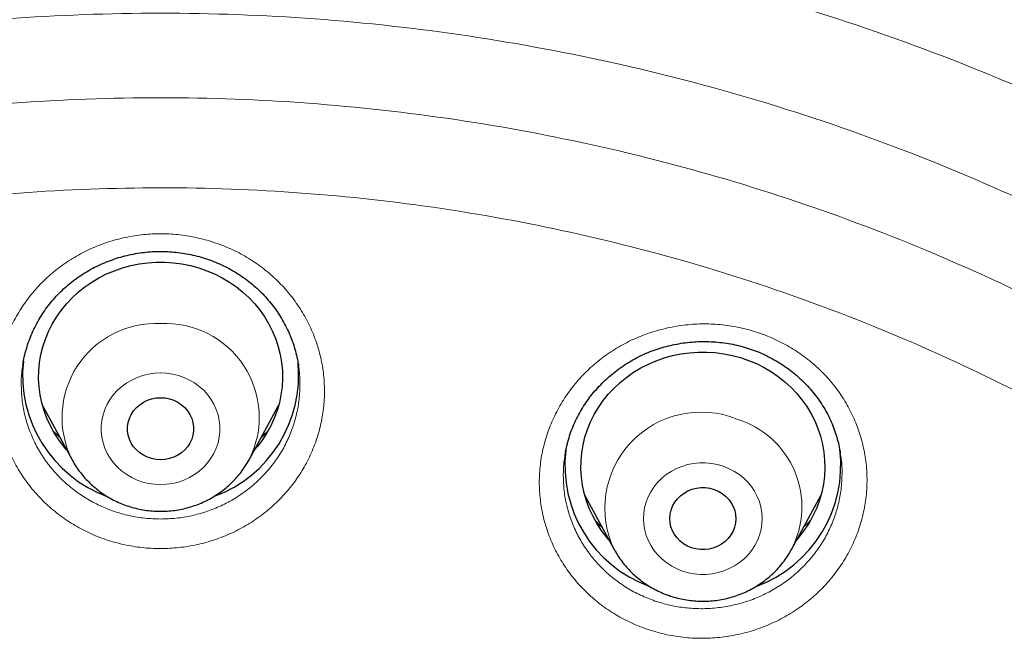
# Model space of a CAD drawing. Header units: millimetres. Extents: x 8 to 954, y 12 to 973.
# Tile 162 of 193: x 342 to 354, y 808 to 816. Entities that reach past the tile are written whole.
import ezdxf

# ---------------------------------------------------------------- set-up
doc = ezdxf.new("R2010")
doc.units = ezdxf.units.MM

msp = doc.modelspace()

# ---------------------------------------------------------------- linework, layer by layer
at = {"color": 7, "linetype": 'Continuous', "lineweight": 30}
for p, q in [((341.796, 811.505), (341.795, 811.498)), ((345.184, 811.494), (345.182, 811.505)), ((342.038, 811.004), (342.4, 810.338)), ((344.578, 810.338), (344.941, 811.004)), ((344.581, 810.344), (344.578, 810.338)), ((348.464, 810.395), (348.463, 810.386)), ((348.707, 809.898), (349.069, 809.233)), ((351.248, 809.233), (351.61, 809.898))]:
    msp.add_line(p, q, dxfattribs=at)
at = {"color": 252, "linetype": 'Continuous', "lineweight": 0}
for p, q in [((342.251, 810.611), (342.177, 810.683)), ((348.923, 809.502), (348.845, 809.577))]:
    msp.add_line(p, q, dxfattribs=at)
at = {"color": 7, "linetype": 'Continuous', "lineweight": 30, "flags": 128}
for points in [[(342.333, 810.46), (342.298, 810.502), (342.236, 810.584), (342.181, 810.669), (342.133, 810.757), (342.091, 810.848), (342.056, 810.942), (342.028, 811.038), (342.008, 811.136), (341.995, 811.235), (341.989, 811.334), (341.991, 811.433), (342.001, 811.533), (342.017, 811.631), (342.041, 811.728), (342.073, 811.823), (342.111, 811.915), (342.156, 812.005), (342.208, 812.092), (342.266, 812.175), (342.331, 812.254), (342.401, 812.329), (342.476, 812.399), (342.557, 812.463), (342.642, 812.522), (342.731, 812.575), (342.825, 812.623), (342.921, 812.663), (343.021, 812.698), (343.122, 812.726), (343.226, 812.747), (343.331, 812.76), (343.436, 812.768), (343.542, 812.768), (343.648, 812.76), (343.752, 812.747), (343.856, 812.726), (343.958, 812.698), (344.057, 812.663), (344.154, 812.623), (344.247, 812.575), (344.336, 812.522), (344.421, 812.463), (344.502, 812.399), (344.577, 812.329), (344.648, 812.254), (344.712, 812.175), (344.77, 812.092), (344.822, 812.005), (344.867, 811.915), (344.906, 811.823), (344.937, 811.728), (344.961, 811.631), (344.978, 811.533), (344.987, 811.433), (344.989, 811.334), (344.983, 811.235), (344.97, 811.136), (344.95, 811.038), (344.922, 810.942), (344.887, 810.848), (344.845, 810.757), (344.797, 810.669), (344.742, 810.584), (344.68, 810.502), (344.645, 810.46)], [(349.003, 809.355), (348.971, 809.393), (348.909, 809.474), (348.854, 809.559), (348.805, 809.647), (348.762, 809.738), (348.727, 809.832), (348.699, 809.928), (348.678, 810.025), (348.665, 810.124), (348.659, 810.223), (348.66, 810.323), (348.669, 810.422), (348.686, 810.52), (348.709, 810.617), (348.74, 810.712), (348.778, 810.805), (348.823, 810.895), (348.874, 810.982), (348.932, 811.066), (348.996, 811.145), (349.066, 811.22), (349.141, 811.29), (349.222, 811.355), (349.307, 811.414), (349.396, 811.468), (349.489, 811.515), (349.585, 811.556), (349.684, 811.591), (349.786, 811.619), (349.889, 811.64), (349.994, 811.655), (350.1, 811.662), (350.206, 811.663), (350.311, 811.656), (350.416, 811.642), (350.52, 811.622), (350.621, 811.595), (350.721, 811.56), (350.818, 811.52), (350.911, 811.473), (351.001, 811.42), (351.086, 811.361), (351.167, 811.297), (351.243, 811.228), (351.313, 811.153), (351.378, 811.075), (351.436, 810.992), (351.489, 810.905), (351.534, 810.815), (351.573, 810.723), (351.605, 810.628), (351.629, 810.531), (351.646, 810.433), (351.656, 810.334), (351.658, 810.234), (351.653, 810.135), (351.641, 810.036), (351.621, 809.939), (351.593, 809.842), (351.559, 809.748), (351.517, 809.657), (351.469, 809.568), (351.414, 809.483), (351.353, 809.402), (351.314, 809.355)], [(343.489, 810.338), (343.434, 810.341), (343.379, 810.352), (343.327, 810.369), (343.278, 810.393), (343.233, 810.423), (343.192, 810.459), (343.157, 810.499), (343.128, 810.544), (343.106, 810.591), (343.091, 810.642), (343.084, 810.693), (343.084, 810.745), (343.091, 810.797), (343.106, 810.847), (343.128, 810.895), (343.157, 810.939), (343.192, 810.98), (343.233, 811.015), (343.278, 811.045), (343.327, 811.069), (343.379, 811.087), (343.434, 811.098), (343.489, 811.101), (343.544, 811.098), (343.599, 811.087), (343.651, 811.069), (343.7, 811.045), (343.745, 811.015), (343.786, 810.98), (343.821, 810.939), (343.85, 810.895), (343.872, 810.847), (343.887, 810.797), (343.894, 810.745), (343.894, 810.693), (343.887, 810.642), (343.872, 810.591), (343.85, 810.544), (343.821, 810.499), (343.786, 810.459), (343.745, 810.423), (343.7, 810.393), (343.651, 810.369), (343.599, 810.352), (343.544, 810.341), (343.489, 810.338)], [(350.02, 809.255), (349.969, 809.277), (349.922, 809.304), (349.879, 809.337), (349.841, 809.376), (349.81, 809.418), (349.785, 809.465), (349.766, 809.514), (349.756, 809.565), (349.752, 809.617), (349.756, 809.669), (349.768, 809.72), (349.787, 809.769), (349.813, 809.815), (349.845, 809.857), (349.883, 809.895), (349.927, 809.928), (349.974, 809.955), (350.025, 809.975), (350.079, 809.989), (350.134, 809.995), (350.189, 809.995), (350.244, 809.987), (350.297, 809.973), (350.348, 809.952), (350.395, 809.924), (350.438, 809.891), (350.476, 809.853), (350.507, 809.81), (350.532, 809.764), (350.55, 809.714), (350.561, 809.663), (350.565, 809.611), (350.561, 809.559), (350.549, 809.508), (350.53, 809.459), (350.504, 809.413), (350.472, 809.371), (350.434, 809.333), (350.39, 809.301), (350.343, 809.274), (350.292, 809.254), (350.238, 809.24), (350.183, 809.233), (350.128, 809.234), (350.073, 809.241), (350.02, 809.255)]]:
    msp.add_lwpolyline(points, dxfattribs=at)
at = {"color": 252, "linetype": 'Continuous', "lineweight": 0, "flags": 128}
for points in [[(343.489, 810.033), (343.563, 810.036), (343.636, 810.047), (343.708, 810.064), (343.777, 810.089), (343.844, 810.119), (343.906, 810.156), (343.965, 810.198), (344.019, 810.246), (344.067, 810.299), (344.109, 810.356), (344.145, 810.417), (344.174, 810.481), (344.196, 810.547), (344.211, 810.615), (344.219, 810.685), (344.219, 810.754), (344.211, 810.823), (344.196, 810.891), (344.174, 810.958), (344.145, 811.022), (344.109, 811.082), (344.067, 811.139), (344.019, 811.192), (343.965, 811.24), (343.906, 811.283), (343.844, 811.319), (343.777, 811.35), (343.708, 811.374), (343.636, 811.392), (343.563, 811.402), (343.489, 811.406), (343.415, 811.402), (343.342, 811.392), (343.27, 811.374), (343.201, 811.35), (343.135, 811.319), (343.072, 811.283), (343.013, 811.24), (342.96, 811.192), (342.911, 811.139), (342.869, 811.082), (342.833, 811.022), (342.804, 810.958), (342.782, 810.891), (342.767, 810.823), (342.76, 810.754), (342.76, 810.685), (342.767, 810.615), (342.782, 810.547), (342.804, 810.481), (342.833, 810.417), (342.869, 810.356), (342.911, 810.299), (342.96, 810.246), (343.013, 810.198), (343.072, 810.156), (343.135, 810.119), (343.201, 810.089), (343.27, 810.064), (343.342, 810.047), (343.415, 810.036), (343.489, 810.033)], [(349.909, 808.969), (349.979, 808.949), (350.052, 808.935), (350.126, 808.929), (350.2, 808.929), (350.273, 808.936), (350.346, 808.951), (350.416, 808.972), (350.484, 809), (350.548, 809.034), (350.609, 809.074), (350.665, 809.119), (350.715, 809.17), (350.76, 809.225), (350.799, 809.285), (350.831, 809.347), (350.857, 809.412), (350.875, 809.48), (350.886, 809.549), (350.889, 809.618), (350.885, 809.688), (350.873, 809.756), (350.854, 809.823), (350.828, 809.888), (350.795, 809.951), (350.756, 810.01), (350.71, 810.064), (350.659, 810.114), (350.602, 810.159), (350.541, 810.199), (350.476, 810.232), (350.408, 810.259), (350.338, 810.28), (350.265, 810.293), (350.191, 810.3), (350.117, 810.3), (350.044, 810.292), (349.971, 810.278), (349.901, 810.257), (349.833, 810.229), (349.769, 810.195), (349.708, 810.155), (349.652, 810.109), (349.602, 810.058), (349.557, 810.003), (349.518, 809.944), (349.486, 809.881), (349.46, 809.816), (349.442, 809.749), (349.431, 809.68), (349.428, 809.61), (349.432, 809.541), (349.444, 809.472), (349.463, 809.405), (349.489, 809.34), (349.522, 809.278), (349.561, 809.219), (349.607, 809.164), (349.658, 809.114), (349.715, 809.069), (349.776, 809.03), (349.841, 808.996), (349.909, 808.969)]]:
    msp.add_lwpolyline(points, dxfattribs=at)
at = {"color": 252, "linetype": 'Continuous', "lineweight": 0}
for centre, radius, start, end in [((343.433, 810.858), 1.156, 87.2042, 206.8263), ((343.549, 810.86), 1.154, 333.4393, 92.9808), ((350.135, 809.743), 1.181, 67.9885, 206.0194), ((350.248, 809.758), 1.129, 332.284, 73.0644)]:
    msp.add_arc(centre, radius, start, end, dxfattribs=at)
at = {"color": 7, "linetype": 'Continuous', "lineweight": 30}
for centre, radius, start, end in [((343.381, 811.377), 1.589, 173.6744, 250.089), ((343.6, 811.376), 1.587, 290.3905, 5.6962), ((350.048, 810.27), 1.587, 173.2784, 249.6097), ((350.269, 810.27), 1.586, 290.0362, 7.1782)]:
    msp.add_arc(centre, radius, start, end, dxfattribs=at)
for points, knots in [([(390.667, 804.902), (390.665, 804.932), (390.662, 804.99), (390.656, 805.092), (390.649, 805.201), (390.641, 805.328), (390.631, 805.472), (390.62, 805.631), (390.607, 805.806), (390.592, 805.995), (390.575, 806.199), (390.555, 806.417), (390.531, 806.673), (390.503, 806.951), (390.472, 807.239), (390.442, 807.501), (390.413, 807.735), (390.389, 807.926), (390.37, 808.075), (390.356, 808.183), (390.344, 808.266), (390.335, 808.335), (390.325, 808.404), (390.313, 808.487), (390.299, 808.591), (390.28, 808.719), (390.258, 808.87), (390.232, 809.037), (390.204, 809.213), (390.151, 809.541), (390.068, 810.024), (389.948, 810.669), (389.812, 811.335), (389.662, 812.018), (389.497, 812.711), (389.304, 813.466), (389.078, 814.283), (388.884, 814.93), (388.753, 815.35), (388.694, 815.533), (388.64, 815.701), (388.591, 815.851), (388.547, 815.984), (388.508, 816.1), (388.475, 816.196), (388.449, 816.272), (388.429, 816.332), (388.413, 816.379), (388.398, 816.423), (388.38, 816.474), (388.357, 816.541), (388.328, 816.624), (388.29, 816.731), (388.243, 816.863), (388.186, 817.022), (388.121, 817.199), (388.049, 817.395), (387.966, 817.614), (387.873, 817.857), (387.769, 818.124), (387.656, 818.41), (387.536, 818.704), (387.414, 818.998), (387.271, 819.336), (387.106, 819.714), (386.921, 820.128), (386.735, 820.53), (386.55, 820.922), (386.366, 821.301), (386.189, 821.658), (386.018, 821.994), (385.854, 822.311), (385.697, 822.607), (385.548, 822.884), (385.406, 823.143), (385.268, 823.39), (385.085, 823.715), (384.85, 824.123), (384.558, 824.612), (384.255, 825.107), (384.013, 825.49), (383.839, 825.761), (383.736, 825.92), (383.633, 826.078), (383.531, 826.232), (383.436, 826.375), (383.35, 826.502), (383.274, 826.614), (383.204, 826.716), (383.141, 826.808), (383.085, 826.89), (383.037, 826.96), (383, 827.012), (382.974, 827.05), (382.951, 827.083), (382.925, 827.12), (382.892, 827.167), (382.853, 827.222), (382.797, 827.302), (382.721, 827.408), (382.623, 827.547), (382.508, 827.706), (382.377, 827.886), (382.23, 828.086), (382.065, 828.307), (381.883, 828.548), (381.684, 828.809), (381.467, 829.088), (381.234, 829.383), (380.992, 829.683), (380.724, 830.011), (380.434, 830.358), (380.122, 830.722), (379.782, 831.112), (379.415, 831.523), (379.022, 831.951), (378.64, 832.357), (378.269, 832.742), (377.911, 833.106), (377.565, 833.449), (377.232, 833.773), (376.934, 834.056), (376.667, 834.307), (376.421, 834.533), (376.167, 834.764), (375.867, 835.033), (375.517, 835.341), (375.111, 835.689), (374.683, 836.048), (374.231, 836.417), (373.755, 836.796), (373.337, 837.12), (372.985, 837.387), (372.711, 837.592), (372.444, 837.788), (372.194, 837.969), (371.963, 838.134), (371.752, 838.284), (371.561, 838.418), (371.388, 838.537), (371.235, 838.642), (371.103, 838.732), (370.991, 838.808), (370.902, 838.867), (370.838, 838.91), (370.795, 838.939), (370.751, 838.968), (370.692, 839.008), (370.607, 839.064), (370.5, 839.135), (370.38, 839.213), (370.251, 839.297), (370.115, 839.385), (369.968, 839.479), (369.813, 839.577), (369.603, 839.709), (369.336, 839.876), (368.954, 840.108), (368.505, 840.377), (367.982, 840.68), (367.438, 840.986), (366.872, 841.296), (366.282, 841.607), (365.671, 841.92), (365.013, 842.243), (364.315, 842.574), (363.581, 842.907), (362.844, 843.226), (362.107, 843.531), (361.285, 843.856), (360.378, 844.194), (359.385, 844.539), (358.395, 844.86), (357.409, 845.157), (356.426, 845.431), (355.517, 845.665), (354.684, 845.863), (353.928, 846.03), (353.185, 846.183), (352.455, 846.321), (351.738, 846.446), (350.991, 846.566), (350.215, 846.677), (349.413, 846.78), (348.632, 846.867), (347.873, 846.939), (347.181, 846.995), (346.544, 847.038), (345.946, 847.071), (345.328, 847.098), (344.689, 847.118), (344.053, 847.129), (343.419, 847.132), (342.788, 847.127), (342.142, 847.114), (341.48, 847.092), (340.852, 847.062), (340.266, 847.027), (339.731, 846.99), (339.206, 846.947), (338.692, 846.9), (338.113, 846.841), (337.472, 846.768), (336.775, 846.678), (336.105, 846.583), (335.461, 846.482), (334.844, 846.378), (334.314, 846.281), (333.862, 846.195), (333.472, 846.117), (333.073, 846.033), (332.66, 845.944), (332.187, 845.837), (331.652, 845.71), (331.052, 845.56), (330.453, 845.402), (329.857, 845.237), (329.267, 845.066), (328.659, 844.882), (328.036, 844.683), (327.399, 844.471), (326.667, 844.216), (325.844, 843.913), (324.936, 843.558), (324.025, 843.181), (323.112, 842.781), (322.198, 842.357), (321.283, 841.909), (320.558, 841.536), (320.021, 841.248), (319.669, 841.057), (319.318, 840.862), (318.975, 840.667), (318.645, 840.476), (318.335, 840.294), (318.048, 840.122), (317.778, 839.958), (317.526, 839.803), (317.292, 839.657), (317.081, 839.524), (316.893, 839.404), (316.727, 839.297), (316.588, 839.206), (316.475, 839.132), (316.385, 839.073), (316.305, 839.02), (316.226, 838.968), (316.137, 838.908), (316.032, 838.838), (315.908, 838.754), (315.766, 838.658), (315.582, 838.531), (315.356, 838.375), (315.091, 838.189), (314.81, 837.988), (314.514, 837.773), (314.203, 837.544), (313.876, 837.299), (313.536, 837.039), (313.182, 836.763), (312.814, 836.47), (312.399, 836.133), (311.947, 835.757), (311.465, 835.344), (310.961, 834.9), (310.435, 834.423), (309.892, 833.914), (309.367, 833.405), (308.861, 832.899), (308.375, 832.397), (307.91, 831.902), (307.463, 831.413), (307.034, 830.928), (306.622, 830.45), (306.229, 829.98), (305.852, 829.518), (305.493, 829.065), (305.163, 828.639), (304.861, 828.239), (304.639, 827.938), (304.478, 827.716), (304.377, 827.576), (304.283, 827.446), (304.203, 827.333), (304.137, 827.24), (304.084, 827.164), (304.041, 827.102), (304.009, 827.056), (303.986, 827.023), (303.966, 826.995), (303.942, 826.96), (303.907, 826.909), (303.86, 826.841), (303.802, 826.758), (303.738, 826.664), (303.67, 826.563), (303.597, 826.456), (303.499, 826.31), (303.373, 826.119), (303.215, 825.879), (303.047, 825.618), (302.867, 825.336), (302.677, 825.032), (302.488, 824.723), (302.3, 824.411), (302.118, 824.104), (301.938, 823.793), (301.764, 823.486), (301.595, 823.185), (301.432, 822.888), (301.234, 822.519), (301.004, 822.081), (300.749, 821.579), (300.527, 821.127), (300.334, 820.724), (300.168, 820.369), (300.01, 820.024), (299.858, 819.682), (299.708, 819.338), (299.558, 818.984), (299.379, 818.552), (299.173, 818.037), (299.002, 817.588), (298.887, 817.279), (298.829, 817.123), (298.776, 816.977), (298.73, 816.848), (298.69, 816.735), (298.656, 816.639), (298.629, 816.561), (298.607, 816.5), (298.591, 816.453), (298.577, 816.414), (298.564, 816.374), (298.547, 816.326), (298.529, 816.271), (298.498, 816.182), (298.455, 816.053), (298.396, 815.877), (298.335, 815.692), (298.275, 815.504), (298.214, 815.315), (298.15, 815.11), (298.082, 814.888), (298.011, 814.651), (297.937, 814.4), (297.829, 814.023), (297.69, 813.52), (297.526, 812.888), (297.368, 812.237), (297.216, 811.567), (297.103, 811.027), (297.024, 810.625), (296.974, 810.365), (296.926, 810.103), (296.879, 809.845), (296.837, 809.597), (296.797, 809.354), (296.759, 809.12), (296.725, 808.898), (296.696, 808.702), (296.674, 808.551), (296.658, 808.442), (296.648, 808.369), (296.64, 808.311), (296.634, 808.263), (296.627, 808.214), (296.618, 808.151), (296.607, 808.068), (296.594, 807.966), (296.579, 807.848), (296.563, 807.717), (296.545, 807.575), (296.527, 807.421), (296.509, 807.263), (296.492, 807.106), (296.476, 806.952), (296.46, 806.801), (296.442, 806.615), (296.421, 806.397), (296.399, 806.148), (296.379, 805.908), (296.361, 805.678), (296.346, 805.462), (296.333, 805.26), (296.321, 805.076), (296.314, 804.958), (296.311, 804.902)], [0, 0, 0, 0, 0.00063, 0.001265, 0.002093, 0.003031, 0.00409, 0.005267, 0.006564, 0.007955, 0.00946, 0.011081, 0.012797, 0.015129, 0.017262, 0.019198, 0.020935, 0.022474, 0.023449, 0.024258, 0.024875, 0.025313, 0.025798, 0.026412, 0.027157, 0.028126, 0.029253, 0.030531, 0.031859, 0.033203, 0.037861, 0.042693, 0.0477, 0.052868, 0.058114, 0.063419, 0.070059, 0.07679, 0.07831, 0.079735, 0.081029, 0.08219, 0.083219, 0.084116, 0.084881, 0.085442, 0.085901, 0.08626, 0.086542, 0.086926, 0.087446, 0.088101, 0.088863, 0.089954, 0.091191, 0.092575, 0.094106, 0.095784, 0.097724, 0.099828, 0.102098, 0.104479, 0.106813, 0.10909, 0.11255, 0.115868, 0.119043, 0.122286, 0.125366, 0.128282, 0.131035, 0.133623, 0.136086, 0.138379, 0.140504, 0.142535, 0.144583, 0.148662, 0.152812, 0.157034, 0.161327, 0.162691, 0.164062, 0.16544, 0.166813, 0.168096, 0.169169, 0.170155, 0.171052, 0.171861, 0.172582, 0.173214, 0.173703, 0.173975, 0.174225, 0.174557, 0.174971, 0.175465, 0.176042, 0.177082, 0.178314, 0.179736, 0.18135, 0.183155, 0.185151, 0.187338, 0.189711, 0.192274, 0.195027, 0.197863, 0.200644, 0.204201, 0.207663, 0.211029, 0.215388, 0.219575, 0.223591, 0.227435, 0.231109, 0.234611, 0.237942, 0.241101, 0.243464, 0.24583, 0.248287, 0.250835, 0.254487, 0.258311, 0.262308, 0.266478, 0.27082, 0.275335, 0.277789, 0.28028, 0.282654, 0.284856, 0.286887, 0.288715, 0.290378, 0.291875, 0.293207, 0.294319, 0.295283, 0.296096, 0.296597, 0.296927, 0.297197, 0.297725, 0.298447, 0.299362, 0.300471, 0.301497, 0.302647, 0.303915, 0.305223, 0.306549, 0.309203, 0.311923, 0.316057, 0.320336, 0.324759, 0.329327, 0.334038, 0.338893, 0.343892, 0.349555, 0.355258, 0.360919, 0.366537, 0.372112, 0.37957, 0.38695, 0.394253, 0.401479, 0.408627, 0.415698, 0.421199, 0.426623, 0.431933, 0.43713, 0.442213, 0.447183, 0.452997, 0.458647, 0.464133, 0.469457, 0.474616, 0.47866, 0.48284, 0.487158, 0.491613, 0.496205, 0.50049, 0.504888, 0.509398, 0.514022, 0.518758, 0.522555, 0.526315, 0.529994, 0.533592, 0.537111, 0.542197, 0.547106, 0.551836, 0.556389, 0.560763, 0.56496, 0.567681, 0.570434, 0.573289, 0.576246, 0.579305, 0.583464, 0.587797, 0.592305, 0.596477, 0.600789, 0.605239, 0.609829, 0.614557, 0.619388, 0.626167, 0.633027, 0.63997, 0.646994, 0.654101, 0.66129, 0.668562, 0.671383, 0.674217, 0.677063, 0.679907, 0.682617, 0.68516, 0.687536, 0.689746, 0.691882, 0.693835, 0.695605, 0.697192, 0.698596, 0.699817, 0.700716, 0.701481, 0.702113, 0.702753, 0.703507, 0.704399, 0.705457, 0.706682, 0.708072, 0.710228, 0.712535, 0.714991, 0.717596, 0.720352, 0.723257, 0.726313, 0.729518, 0.732873, 0.736372, 0.740968, 0.7455, 0.749968, 0.755408, 0.76075, 0.765995, 0.771143, 0.776194, 0.78106, 0.785832, 0.790508, 0.795065, 0.799497, 0.803805, 0.807988, 0.812046, 0.815514, 0.818885, 0.820183, 0.821464, 0.822643, 0.823669, 0.824467, 0.82514, 0.825688, 0.826109, 0.826353, 0.826563, 0.826869, 0.827279, 0.827902, 0.828663, 0.829491, 0.830375, 0.831313, 0.832305, 0.834214, 0.836298, 0.838557, 0.84099, 0.843598, 0.84638, 0.848904, 0.851545, 0.854171, 0.856744, 0.859265, 0.861733, 0.864149, 0.86844, 0.872556, 0.876494, 0.879476, 0.882349, 0.885111, 0.887802, 0.890551, 0.893367, 0.896251, 0.900825, 0.90556, 0.906826, 0.908083, 0.909223, 0.910234, 0.911115, 0.911866, 0.912461, 0.912938, 0.913297, 0.913554, 0.913853, 0.914223, 0.914657, 0.915137, 0.916296, 0.917658, 0.919225, 0.920563, 0.922021, 0.923598, 0.925295, 0.927112, 0.929049, 0.93107, 0.935746, 0.940549, 0.945477, 0.950531, 0.95571, 0.957641, 0.959589, 0.961553, 0.963525, 0.96539, 0.967115, 0.968966, 0.970622, 0.972082, 0.973346, 0.97398, 0.974531, 0.974965, 0.975282, 0.975601, 0.976064, 0.976677, 0.97744, 0.978352, 0.979293, 0.980352, 0.981523, 0.982705, 0.983866, 0.985006, 0.986125, 0.987222, 0.98913, 0.99097, 0.992743, 0.994449, 0.996061, 0.99752, 0.998831, 1, 1, 1, 1]), ([(340.309, 751.299), (339.107, 751.406), (336.702, 751.618), (333.144, 752.282), (329.652, 753.193), (326.277, 754.361), (323.039, 755.763), (319.952, 757.388), (317.012, 759.234), (314.234, 761.292), (311.637, 763.548), (309.236, 765.989), (307.046, 768.599), (305.081, 771.362), (303.353, 774.262), (301.872, 777.281), (300.648, 780.399), (299.687, 783.598), (298.997, 786.858), (298.582, 790.158), (298.443, 793.479), (298.582, 796.801), (298.997, 800.101), (299.687, 803.361), (300.648, 806.56), (301.872, 809.678), (303.353, 812.697), (305.081, 815.597), (307.046, 818.36), (309.236, 820.97), (311.637, 823.411), (314.234, 825.667), (317.012, 827.725), (319.952, 829.571), (323.039, 831.195), (326.251, 832.587), (329.569, 833.737), (332.973, 834.64), (336.442, 835.288), (339.955, 835.679), (343.489, 835.809), (347.023, 835.679), (350.536, 835.288), (354.005, 834.64), (357.409, 833.737), (360.728, 832.587), (363.94, 831.195), (367.026, 829.571), (369.967, 827.725), (372.744, 825.667), (375.342, 823.411), (377.743, 820.97), (379.932, 818.36), (381.897, 815.597), (383.626, 812.697), (385.106, 809.678), (386.331, 806.56), (387.291, 803.361), (387.981, 800.101), (388.397, 796.801), (388.535, 793.479), (388.397, 790.158), (387.981, 786.858), (387.291, 783.598), (386.331, 780.399), (385.106, 777.281), (383.626, 774.262), (381.897, 771.362), (379.932, 768.599), (377.743, 765.989), (375.342, 763.548), (372.744, 761.292), (369.967, 759.234), (367.026, 757.388), (363.94, 755.763), (360.701, 754.361), (357.326, 753.193), (353.834, 752.282), (350.276, 751.618), (347.871, 751.406), (346.669, 751.299)], [0, 0, 0, 0, 0.013106, 0.026212, 0.039318, 0.052424, 0.065212, 0.078, 0.090788, 0.103576, 0.116364, 0.129151, 0.141939, 0.154727, 0.167515, 0.180303, 0.193091, 0.205879, 0.218667, 0.231454, 0.244242, 0.25703, 0.269818, 0.282606, 0.295394, 0.308182, 0.32097, 0.333758, 0.346545, 0.359333, 0.372121, 0.384909, 0.397697, 0.410485, 0.423273, 0.436061, 0.448848, 0.461636, 0.474424, 0.487212, 0.5, 0.512788, 0.525576, 0.538364, 0.551152, 0.563939, 0.576727, 0.589515, 0.602303, 0.615091, 0.627879, 0.640667, 0.653455, 0.666242, 0.67903, 0.691818, 0.704606, 0.717394, 0.730182, 0.74297, 0.755758, 0.768546, 0.781333, 0.794121, 0.806909, 0.819697, 0.832485, 0.845273, 0.858061, 0.870849, 0.883636, 0.896424, 0.909212, 0.922, 0.934788, 0.947576, 0.960682, 0.973788, 0.986894, 1, 1, 1, 1]), ([(341.794, 811.498), (341.798, 811.525), (341.808, 811.585), (341.831, 811.678), (341.861, 811.776), (341.898, 811.872), (341.941, 811.966), (341.99, 812.058), (342.045, 812.146), (342.105, 812.231), (342.17, 812.311), (342.24, 812.386), (342.314, 812.457), (342.393, 812.523), (342.476, 812.585), (342.563, 812.642), (342.654, 812.694), (342.749, 812.74), (342.847, 812.781), (342.947, 812.817), (343.05, 812.846), (343.154, 812.869), (343.259, 812.887), (343.364, 812.897), (343.469, 812.902), (343.574, 812.9), (343.679, 812.891), (343.783, 812.877), (343.886, 812.856), (343.989, 812.83), (344.09, 812.797), (344.189, 812.758), (344.285, 812.714), (344.378, 812.664), (344.468, 812.609), (344.553, 812.548), (344.634, 812.483), (344.71, 812.414), (344.781, 812.341), (344.847, 812.264), (344.909, 812.182), (344.965, 812.097), (345.016, 812.007), (345.062, 811.915), (345.101, 811.82), (345.135, 811.722), (345.161, 811.623), (345.178, 811.547), (345.184, 811.504), (345.185, 811.494)], [0, 0, 0, 0, 0.0174576, 0.0393467, 0.0613532, 0.0834358, 0.1055505, 0.1276402, 0.1496573, 0.1715649, 0.1933331, 0.2149411, 0.2363858, 0.2576975, 0.2791228, 0.3006596, 0.3222932, 0.3440039, 0.3657646, 0.3875459, 0.409307, 0.4310158, 0.4526452, 0.4741732, 0.4955847, 0.5168595, 0.5380735, 0.5594238, 0.5809101, 0.6025136, 0.6242091, 0.6459658, 0.6677534, 0.6895299, 0.7112636, 0.7329322, 0.7545148, 0.7760053, 0.7973052, 0.8186317, 0.840155, 0.8618569, 0.8837091, 0.9056777, 0.9277169, 0.9497875, 0.9718271, 0.9937903, 1, 1, 1, 1]), ([(348.465, 810.395), (348.467, 810.408), (348.473, 810.456), (348.491, 810.536), (348.519, 810.633), (348.553, 810.727), (348.593, 810.819), (348.639, 810.909), (348.692, 810.997), (348.75, 811.082), (348.814, 811.165), (348.884, 811.243), (348.958, 811.318), (349.037, 811.388), (349.121, 811.453), (349.207, 811.513), (349.298, 811.568), (349.39, 811.616), (349.486, 811.659), (349.583, 811.696), (349.683, 811.727), (349.786, 811.752), (349.89, 811.771), (349.996, 811.785), (350.102, 811.792), (350.209, 811.793), (350.316, 811.788), (350.422, 811.776), (350.526, 811.759), (350.629, 811.735), (350.729, 811.705), (350.827, 811.67), (350.922, 811.629), (351.014, 811.582), (351.104, 811.529), (351.191, 811.471), (351.274, 811.408), (351.353, 811.34), (351.427, 811.267), (351.496, 811.19), (351.561, 811.109), (351.619, 811.025), (351.672, 810.938), (351.718, 810.849), (351.758, 810.757), (351.792, 810.663), (351.82, 810.566), (351.839, 810.484), (351.847, 810.433), (351.849, 810.415)], [0, 0, 0, 0, 0.009146, 0.031161, 0.052943, 0.074481, 0.095921, 0.117534, 0.139321, 0.161251, 0.18329, 0.205398, 0.22753, 0.249631, 0.271659, 0.293576, 0.315352, 0.336969, 0.358427, 0.379767, 0.401242, 0.422837, 0.444538, 0.466323, 0.488166, 0.510035, 0.531892, 0.553703, 0.575441, 0.597083, 0.618617, 0.640025, 0.661393, 0.682919, 0.704589, 0.726386, 0.748283, 0.770248, 0.792249, 0.814251, 0.836215, 0.858116, 0.879941, 0.901673, 0.92322, 0.944804, 0.966579, 0.988524, 1, 1, 1, 1]), ([(342.249, 810.614), (342.228, 810.633), (342.203, 810.656), (342.179, 810.681), (342.175, 810.685)], [0, 0, 0, 0, 0.835104, 1, 1, 1, 1]), ([(344.808, 810.692), (344.805, 810.689), (344.78, 810.662), (344.753, 810.637), (344.729, 810.615)], [0, 0, 0, 0, 0.125518, 1, 1, 1, 1]), ([(342.401, 810.336), (342.403, 810.333), (342.417, 810.304), (342.451, 810.252), (342.501, 810.18), (342.558, 810.113), (342.62, 810.049), (342.686, 809.99), (342.757, 809.936), (342.831, 809.886), (342.91, 809.842), (342.991, 809.804), (343.075, 809.772), (343.162, 809.746), (343.25, 809.725), (343.34, 809.712), (343.42, 809.705), (343.469, 809.704), (343.489, 809.704)], [0, 0, 0, 0, 0.007082, 0.07418, 0.141364, 0.20865, 0.276038, 0.343544, 0.411154, 0.478888, 0.546726, 0.614674, 0.682719, 0.750853, 0.819067, 0.887349, 0.955693, 1, 1, 1, 1]), ([(343.489, 809.704), (343.509, 809.704), (343.559, 809.705), (343.64, 809.712), (343.73, 809.726), (343.818, 809.746), (343.905, 809.773), (343.99, 809.805), (344.072, 809.844), (344.15, 809.888), (344.225, 809.938), (344.296, 809.993), (344.363, 810.053), (344.425, 810.118), (344.481, 810.186), (344.532, 810.259), (344.565, 810.312), (344.58, 810.341), (344.581, 810.344)], [0, 0, 0, 0, 0.044907, 0.11285, 0.180816, 0.248782, 0.316739, 0.384664, 0.452553, 0.520384, 0.588143, 0.655825, 0.723415, 0.790899, 0.858268, 0.92552, 0.992655, 1, 1, 1, 1]), ([(348.92, 809.507), (348.905, 809.52), (348.878, 809.544), (348.853, 809.57), (348.843, 809.581)], [0, 0, 0, 0, 0.562897, 1, 1, 1, 1]), ([(351.478, 809.589), (351.456, 809.566), (351.431, 809.541), (351.404, 809.517), (351.401, 809.515)], [0, 0, 0, 0, 0.88647, 1, 1, 1, 1]), ([(349.071, 809.232), (349.078, 809.219), (349.098, 809.18), (349.139, 809.12), (349.192, 809.049), (349.25, 808.983), (349.314, 808.921), (349.382, 808.864), (349.454, 808.811), (349.53, 808.764), (349.61, 808.722), (349.682, 808.69), (349.729, 808.674), (349.747, 808.667)], [0, 0, 0, 0, 0.048101, 0.146155, 0.244352, 0.342682, 0.441188, 0.539848, 0.638674, 0.737674, 0.836822, 0.936126, 1, 1, 1, 1]), ([(349.747, 808.667), (349.766, 808.661), (349.814, 808.645), (349.892, 808.626), (349.981, 808.61), (350.071, 808.601), (350.162, 808.598), (350.253, 808.601), (350.344, 808.611), (350.433, 808.628), (350.521, 808.65), (350.607, 808.679), (350.691, 808.714), (350.771, 808.755), (350.849, 808.802), (350.922, 808.853), (350.992, 808.91), (351.056, 808.972), (351.116, 809.038), (351.171, 809.109), (351.214, 809.174), (351.238, 809.216), (351.247, 809.233)], [0, 0, 0, 0, 0.03444, 0.086214, 0.138027, 0.189889, 0.24179, 0.293719, 0.345667, 0.397622, 0.449575, 0.501514, 0.553428, 0.605304, 0.657137, 0.708912, 0.760624, 0.812257, 0.86381, 0.91528, 0.966652, 1, 1, 1, 1])]:
    msp.add_open_spline(points, degree=3, knots=knots, dxfattribs=at)
at = {"color": 252, "linetype": 'Continuous', "lineweight": 0}
for points, knots in [([(296.327, 804.922), (296.333, 805.11), (296.368, 806.268), (296.628, 808.383), (297.118, 811.252), (297.824, 814.083), (298.721, 816.865), (299.811, 819.586), (301.088, 822.234), (302.546, 824.798), (304.18, 827.266), (305.982, 829.629), (307.945, 831.877), (310.059, 833.998), (312.317, 835.986), (314.709, 837.83), (317.224, 839.523), (319.851, 841.059), (322.579, 842.429), (325.397, 843.629), (328.292, 844.653), (331.253, 845.497), (334.266, 846.157), (337.318, 846.63), (340.397, 846.915), (343.489, 847.01), (346.581, 846.915), (349.66, 846.63), (352.712, 846.157), (355.725, 845.497), (358.686, 844.653), (361.581, 843.629), (364.399, 842.429), (367.127, 841.059), (369.755, 839.523), (372.269, 837.83), (374.661, 835.986), (376.919, 833.998), (379.034, 831.877), (380.996, 829.629), (382.798, 827.266), (384.432, 824.798), (385.89, 822.234), (387.167, 819.586), (388.257, 816.865), (389.154, 814.083), (389.86, 811.252), (390.35, 808.383), (390.611, 806.268), (390.645, 805.11), (390.651, 804.922)], [0, 0, 0, 0, 0.004208, 0.025764, 0.04732, 0.068877, 0.090433, 0.111989, 0.133545, 0.155101, 0.176657, 0.198214, 0.21977, 0.241326, 0.262882, 0.284438, 0.305994, 0.327551, 0.349107, 0.370663, 0.392219, 0.413775, 0.435332, 0.456888, 0.478444, 0.5, 0.521556, 0.543112, 0.564669, 0.586225, 0.607781, 0.629337, 0.650893, 0.672449, 0.694006, 0.715562, 0.737118, 0.758674, 0.78023, 0.801786, 0.823343, 0.844899, 0.866455, 0.888011, 0.909567, 0.931124, 0.95268, 0.974236, 0.995792, 1, 1, 1, 1]), ([(295.996, 794.269), (296.009, 795.046), (296.038, 796.658), (296.267, 799.096), (296.637, 801.577), (297.157, 804.033), (297.823, 806.459), (298.632, 808.846), (299.583, 811.186), (300.672, 813.472), (301.895, 815.698), (303.25, 817.855), (304.731, 819.938), (306.334, 821.94), (308.054, 823.853), (309.885, 825.674), (311.822, 827.395), (313.859, 829.011), (315.989, 830.517), (318.205, 831.909), (320.501, 833.181), (322.869, 834.331), (325.303, 835.354), (327.793, 836.248), (330.333, 837.008), (332.914, 837.634), (335.529, 838.123), (338.168, 838.473), (340.824, 838.683), (343.489, 838.754), (346.154, 838.683), (348.81, 838.473), (351.45, 838.123), (354.064, 837.634), (356.645, 837.008), (359.185, 836.248), (361.676, 835.354), (364.109, 834.331), (366.477, 833.181), (368.773, 831.909), (370.99, 830.517), (373.12, 829.011), (375.156, 827.395), (377.093, 825.674), (378.925, 823.853), (380.644, 821.94), (382.247, 819.938), (383.728, 817.855), (385.083, 815.698), (386.306, 813.472), (387.395, 811.186), (388.346, 808.846), (389.155, 806.459), (389.821, 804.033), (390.342, 801.577), (390.712, 799.096), (390.94, 796.658), (390.969, 795.046), (390.983, 794.269)], [0, 0, 0, 0, 0.016664, 0.034566, 0.052467, 0.070368, 0.08827, 0.106171, 0.124072, 0.141974, 0.159875, 0.177776, 0.195678, 0.213579, 0.23148, 0.249382, 0.267283, 0.285184, 0.303085, 0.320987, 0.338888, 0.356789, 0.374691, 0.392592, 0.410493, 0.428395, 0.446296, 0.464197, 0.482099, 0.5, 0.517901, 0.535803, 0.553704, 0.571605, 0.589506, 0.607408, 0.625309, 0.64321, 0.661112, 0.679013, 0.696914, 0.714816, 0.732717, 0.750618, 0.76852, 0.786421, 0.804322, 0.822223, 0.840125, 0.858026, 0.875927, 0.893829, 0.91173, 0.929631, 0.947533, 0.965434, 0.983335, 1, 1, 1, 1]), ([(297.991, 793.411), (298.009, 794.351), (298.045, 796.222), (298.345, 799.009), (298.824, 801.76), (299.499, 804.475), (300.368, 807.153), (301.425, 809.784), (302.657, 812.347), (304.059, 814.818), (305.624, 817.186), (307.354, 819.452), (309.247, 821.614), (311.294, 823.664), (313.477, 825.589), (315.778, 827.368), (318.189, 828.993), (320.709, 830.464), (323.339, 831.781), (326.066, 832.939), (328.865, 833.932), (331.716, 834.748), (334.605, 835.382), (337.533, 835.835), (340.498, 836.106), (343.489, 836.196), (346.481, 836.106), (349.447, 835.835), (352.374, 835.382), (355.263, 834.748), (358.113, 833.932), (360.913, 832.939), (363.64, 831.781), (366.27, 830.463), (368.79, 828.992), (371.201, 827.367), (373.502, 825.589), (375.684, 823.664), (377.732, 821.613), (379.625, 819.451), (381.355, 817.185), (382.92, 814.817), (384.321, 812.346), (385.554, 809.784), (386.611, 807.153), (387.479, 804.474), (388.155, 801.759), (388.634, 799.008), (388.933, 796.222), (388.969, 794.351), (388.988, 793.411)], [0, 0, 0, 0, 0.020985, 0.041789, 0.062502, 0.083215, 0.104018, 0.125, 0.145987, 0.166791, 0.187505, 0.208217, 0.229019, 0.25, 0.270986, 0.291791, 0.312505, 0.333217, 0.354019, 0.375, 0.395986, 0.416791, 0.437505, 0.458217, 0.479019, 0.5, 0.520986, 0.541791, 0.562505, 0.583217, 0.604019, 0.625, 0.645986, 0.666791, 0.687505, 0.708217, 0.729019, 0.75, 0.770986, 0.791791, 0.812505, 0.833217, 0.854019, 0.875, 0.895985, 0.916789, 0.937502, 0.958215, 0.979017, 1, 1, 1, 1]), ([(340.028, 769.514), (339.314, 769.623), (337.885, 769.841), (335.789, 770.385), (333.801, 771.064), (331.934, 771.874), (330.19, 772.791), (328.528, 773.835), (326.959, 774.997), (325.491, 776.272), (324.135, 777.651), (322.898, 779.126), (321.787, 780.688), (320.811, 782.326), (319.974, 784.032), (319.282, 785.794), (318.74, 787.601), (318.35, 789.443), (318.115, 791.308), (318.036, 793.185), (318.115, 795.061), (318.35, 796.926), (318.74, 798.768), (319.282, 800.575), (319.974, 802.337), (320.811, 804.043), (321.787, 805.681), (322.898, 807.243), (324.135, 808.718), (325.491, 810.097), (326.959, 811.372), (328.528, 812.534), (330.19, 813.578), (331.934, 814.495), (333.749, 815.282), (335.624, 815.932), (337.547, 816.441), (339.507, 816.808), (341.492, 817.028), (343.489, 817.102), (345.486, 817.028), (347.471, 816.808), (349.431, 816.441), (351.354, 815.932), (353.229, 815.282), (355.044, 814.495), (356.788, 813.578), (358.45, 812.534), (360.019, 811.372), (361.487, 810.097), (362.843, 808.718), (364.081, 807.243), (365.191, 805.681), (366.168, 804.043), (367.004, 802.337), (367.696, 800.575), (368.238, 798.768), (368.628, 796.926), (368.863, 795.061), (368.942, 793.185), (368.863, 791.308), (368.628, 789.443), (368.238, 787.601), (367.696, 785.794), (367.004, 784.032), (366.168, 782.326), (365.191, 780.688), (364.081, 779.126), (362.843, 777.651), (361.487, 776.272), (360.019, 774.997), (358.45, 773.835), (356.788, 772.791), (355.044, 771.874), (353.179, 771.065), (351.197, 770.388), (349.11, 769.845), (347.686, 769.626), (346.975, 769.517)], [0, 0, 0, 0, 0.014209, 0.028417, 0.042626, 0.055696, 0.068766, 0.081836, 0.094907, 0.107977, 0.121047, 0.134117, 0.147187, 0.160257, 0.173327, 0.186398, 0.199468, 0.212538, 0.225608, 0.238678, 0.251748, 0.264818, 0.277889, 0.290959, 0.304029, 0.317099, 0.330169, 0.343239, 0.356309, 0.36938, 0.38245, 0.39552, 0.40859, 0.42166, 0.43473, 0.4478, 0.460871, 0.473941, 0.487011, 0.500081, 0.513151, 0.526221, 0.539292, 0.552362, 0.565432, 0.578502, 0.591572, 0.604642, 0.617712, 0.630783, 0.643853, 0.656923, 0.669993, 0.683063, 0.696133, 0.709203, 0.722274, 0.735344, 0.748414, 0.761484, 0.774554, 0.787624, 0.800694, 0.813765, 0.826835, 0.839905, 0.852975, 0.866045, 0.879115, 0.892186, 0.905256, 0.918326, 0.931396, 0.944466, 0.957536, 0.971691, 0.985845, 1, 1, 1, 1]), ([(346.89, 770.602), (347.557, 770.706), (348.891, 770.915), (350.848, 771.427), (352.715, 772.067), (354.48, 772.832), (356.139, 773.705), (357.72, 774.697), (359.212, 775.803), (360.608, 777.016), (361.899, 778.328), (363.076, 779.73), (364.132, 781.216), (365.061, 782.774), (365.857, 784.397), (366.515, 786.072), (367.031, 787.792), (367.401, 789.544), (367.625, 791.318), (367.699, 793.103), (367.625, 794.888), (367.401, 796.662), (367.031, 798.414), (366.515, 800.133), (365.857, 801.809), (365.061, 803.431), (364.132, 804.99), (363.076, 806.475), (361.899, 807.878), (360.608, 809.19), (359.212, 810.402), (357.72, 811.508), (356.139, 812.501), (354.48, 813.373), (352.754, 814.121), (350.971, 814.74), (349.141, 815.224), (347.276, 815.573), (345.389, 815.783), (343.489, 815.853), (341.59, 815.783), (339.702, 815.573), (337.837, 815.224), (336.008, 814.74), (334.224, 814.121), (332.498, 813.373), (330.839, 812.501), (329.259, 811.508), (327.766, 810.402), (326.37, 809.19), (325.079, 807.878), (323.902, 806.475), (322.846, 804.99), (321.917, 803.431), (321.122, 801.809), (320.464, 800.133), (319.948, 798.414), (319.577, 796.662), (319.353, 794.888), (319.279, 793.103), (319.353, 791.318), (319.577, 789.544), (319.948, 787.792), (320.464, 786.072), (321.122, 784.397), (321.917, 782.774), (322.846, 781.216), (323.902, 779.73), (325.079, 778.328), (326.37, 777.016), (327.766, 775.803), (329.259, 774.697), (330.839, 773.705), (332.498, 772.832), (334.263, 772.067), (336.13, 771.427), (338.087, 770.915), (339.422, 770.706), (340.089, 770.601)], [0, 0, 0, 0, 0.013976, 0.027953, 0.041929, 0.055017, 0.068105, 0.081192, 0.09428, 0.107368, 0.120455, 0.133543, 0.146631, 0.159719, 0.172806, 0.185894, 0.198982, 0.212069, 0.225157, 0.238245, 0.251332, 0.26442, 0.277508, 0.290595, 0.303683, 0.316771, 0.329859, 0.342946, 0.356034, 0.369122, 0.382209, 0.395297, 0.408385, 0.421472, 0.43456, 0.447648, 0.460735, 0.473823, 0.486911, 0.499999, 0.513086, 0.526174, 0.539262, 0.552349, 0.565437, 0.578525, 0.591612, 0.6047, 0.617788, 0.630876, 0.643963, 0.657051, 0.670139, 0.683226, 0.696314, 0.709402, 0.722489, 0.735577, 0.748665, 0.761752, 0.77484, 0.787928, 0.801016, 0.814103, 0.827191, 0.840279, 0.853366, 0.866454, 0.879542, 0.892629, 0.905717, 0.918805, 0.931893, 0.94498, 0.958068, 0.972045, 0.986023, 1, 1, 1, 1]), ([(340.124, 771.403), (339.496, 771.504), (338.239, 771.706), (336.395, 772.192), (334.626, 772.8), (332.942, 773.53), (331.35, 774.367), (329.834, 775.32), (328.401, 776.381), (327.062, 777.544), (325.823, 778.803), (324.694, 780.149), (323.681, 781.574), (322.789, 783.07), (322.026, 784.627), (321.394, 786.235), (320.899, 787.885), (320.543, 789.566), (320.329, 791.268), (320.257, 792.981), (320.329, 794.694), (320.543, 796.396), (320.899, 798.077), (321.394, 799.727), (322.026, 801.335), (322.789, 802.892), (323.681, 804.388), (324.694, 805.813), (325.823, 807.159), (327.062, 808.418), (328.401, 809.581), (329.834, 810.643), (331.35, 811.595), (332.942, 812.432), (334.599, 813.15), (336.31, 813.743), (338.066, 814.209), (339.855, 814.543), (341.666, 814.745), (343.489, 814.812), (345.312, 814.745), (347.123, 814.543), (348.912, 814.209), (350.668, 813.743), (352.38, 813.15), (354.036, 812.432), (355.628, 811.595), (357.144, 810.642), (358.577, 809.581), (359.917, 808.418), (361.155, 807.159), (362.284, 805.813), (363.298, 804.388), (364.189, 802.892), (364.953, 801.335), (365.584, 799.727), (366.079, 798.077), (366.435, 796.396), (366.649, 794.694), (366.721, 792.981), (366.649, 791.268), (366.435, 789.566), (366.079, 787.885), (365.584, 786.235), (364.953, 784.627), (364.189, 783.07), (363.298, 781.574), (362.284, 780.149), (361.155, 778.803), (359.916, 777.544), (358.577, 776.381), (357.144, 775.32), (355.628, 774.367), (354.036, 773.53), (352.35, 772.799), (350.575, 772.19), (348.723, 771.702), (347.461, 771.5), (346.829, 771.4)], [0, 0, 0, 0, 0.013748, 0.027497, 0.041245, 0.05435, 0.067455, 0.080559, 0.093664, 0.106769, 0.119873, 0.132978, 0.146083, 0.159188, 0.172292, 0.185397, 0.198502, 0.211606, 0.224711, 0.237816, 0.250921, 0.264025, 0.27713, 0.290235, 0.30334, 0.316444, 0.329549, 0.342654, 0.355758, 0.368863, 0.381968, 0.395073, 0.408177, 0.421282, 0.434387, 0.447492, 0.460596, 0.473701, 0.486806, 0.49991, 0.513015, 0.52612, 0.539225, 0.552329, 0.565434, 0.578539, 0.591643, 0.604748, 0.617853, 0.630958, 0.644062, 0.657167, 0.670272, 0.683377, 0.696481, 0.709586, 0.722691, 0.735795, 0.7489, 0.762005, 0.77511, 0.788214, 0.801319, 0.814424, 0.827529, 0.840633, 0.853738, 0.866843, 0.879947, 0.893052, 0.906157, 0.919262, 0.932366, 0.945471, 0.958576, 0.972384, 0.986192, 1, 1, 1, 1]), ([(345.77, 772.231), (346.3, 772.293), (347.359, 772.417), (348.923, 772.739), (350.461, 773.16), (352.004, 773.7), (353.541, 774.366), (355.058, 775.164), (356.503, 776.072), (357.868, 777.083), (359.144, 778.192), (360.324, 779.391), (361.4, 780.674), (362.366, 782.032), (363.215, 783.458), (363.943, 784.941), (364.544, 786.473), (365.016, 788.046), (365.355, 789.648), (365.56, 791.27), (365.628, 792.902), (365.559, 794.534), (365.355, 796.156), (365.016, 797.758), (364.544, 799.33), (363.942, 800.863), (363.214, 802.346), (362.365, 803.771), (361.399, 805.129), (360.323, 806.412), (359.143, 807.611), (357.867, 808.72), (356.501, 809.731), (355.056, 810.639), (353.539, 811.437), (351.961, 812.121), (350.33, 812.686), (348.657, 813.129), (346.952, 813.448), (345.226, 813.64), (343.489, 813.704), (341.752, 813.639), (340.026, 813.447), (338.321, 813.129), (336.648, 812.685), (335.017, 812.12), (333.439, 811.436), (331.922, 810.638), (330.477, 809.73), (329.112, 808.719), (327.836, 807.61), (326.656, 806.411), (325.58, 805.128), (324.614, 803.77), (323.765, 802.345), (323.037, 800.861), (322.436, 799.329), (321.964, 797.757), (321.625, 796.154), (321.42, 794.532), (321.352, 792.9), (321.421, 791.268), (321.625, 789.646), (321.964, 788.044), (322.436, 786.472), (323.038, 784.939), (323.766, 783.456), (324.615, 782.031), (325.581, 780.673), (326.657, 779.39), (327.837, 778.191), (329.113, 777.082), (330.479, 776.071), (331.924, 775.163), (333.44, 774.365), (334.977, 773.7), (336.52, 773.159), (338.057, 772.739), (339.621, 772.417), (340.679, 772.293), (341.208, 772.231)], [0, 0, 0, 0, 0.011909, 0.023818, 0.035727, 0.047636, 0.060561, 0.073486, 0.086411, 0.099336, 0.112261, 0.125186, 0.138111, 0.151036, 0.163961, 0.176886, 0.189811, 0.202736, 0.215661, 0.228586, 0.241512, 0.254437, 0.267362, 0.280287, 0.293212, 0.306137, 0.319062, 0.331987, 0.344912, 0.357837, 0.370762, 0.383687, 0.396612, 0.409537, 0.422462, 0.435388, 0.448313, 0.461238, 0.474163, 0.487088, 0.500013, 0.512938, 0.525863, 0.538788, 0.551713, 0.564638, 0.577563, 0.590488, 0.603413, 0.616338, 0.629264, 0.642189, 0.655114, 0.668039, 0.680964, 0.693889, 0.706814, 0.719739, 0.732664, 0.745589, 0.758514, 0.771439, 0.784364, 0.797289, 0.810214, 0.823139, 0.836065, 0.84899, 0.861915, 0.87484, 0.887765, 0.90069, 0.913615, 0.92654, 0.939465, 0.95239, 0.964293, 0.976195, 0.988098, 1, 1, 1, 1]), ([(343.489, 809.246), (343.488, 809.246), (343.412, 809.246), (343.261, 809.254), (343.037, 809.291), (342.819, 809.351), (342.61, 809.435), (342.412, 809.541), (342.227, 809.666), (342.059, 809.812), (341.908, 809.974), (341.777, 810.152), (341.668, 810.343), (341.582, 810.545), (341.519, 810.754), (341.482, 810.969), (341.47, 811.187), (341.483, 811.405), (341.522, 811.62), (341.586, 811.83), (341.673, 812.031), (341.785, 812.222), (341.917, 812.399), (342.07, 812.562), (342.24, 812.706), (342.427, 812.831), (342.626, 812.935), (342.837, 813.017), (343.055, 813.076), (343.275, 813.11), (343.491, 813.121), (343.707, 813.11), (343.926, 813.075), (344.145, 813.016), (344.355, 812.934), (344.554, 812.83), (344.739, 812.705), (344.909, 812.561), (345.061, 812.399), (345.193, 812.222), (345.304, 812.032), (345.392, 811.831), (345.456, 811.622), (345.495, 811.407), (345.509, 811.19), (345.497, 810.972), (345.46, 810.756), (345.397, 810.546), (345.311, 810.344), (345.201, 810.152), (345.07, 809.974), (344.919, 809.811), (344.749, 809.665), (344.564, 809.539), (344.365, 809.434), (344.156, 809.35), (343.938, 809.291), (343.715, 809.253), (343.564, 809.248), (343.489, 809.246)], [0, 0, 0, 0, 0.000189, 0.018023, 0.035913, 0.053746, 0.071579, 0.089469, 0.107301, 0.125154, 0.143062, 0.160915, 0.178798, 0.196738, 0.214621, 0.232534, 0.250503, 0.268416, 0.286344, 0.304328, 0.322256, 0.340176, 0.358154, 0.376075, 0.39397, 0.411923, 0.429818, 0.447682, 0.465603, 0.483466, 0.50016, 0.516855, 0.534698, 0.552597, 0.57044, 0.588282, 0.606181, 0.624023, 0.641884, 0.659802, 0.677663, 0.695557, 0.713507, 0.731401, 0.74932, 0.767297, 0.785217, 0.803143, 0.821129, 0.839055, 0.85697, 0.874942, 0.892856, 0.910742, 0.928685, 0.94657, 0.964361, 0.982209, 1, 1, 1, 1]), ([(349.473, 808.254), (349.473, 808.254), (349.401, 808.279), (349.261, 808.336), (349.065, 808.442), (348.882, 808.569), (348.715, 808.715), (348.566, 808.878), (348.438, 809.056), (348.331, 809.247), (348.247, 809.448), (348.187, 809.657), (348.153, 809.872), (348.143, 810.089), (348.159, 810.307), (348.201, 810.521), (348.267, 810.73), (348.357, 810.931), (348.47, 811.121), (348.605, 811.298), (348.759, 811.459), (348.932, 811.603), (349.119, 811.727), (349.32, 811.831), (349.532, 811.911), (349.752, 811.969), (349.976, 812.003), (350.203, 812.013), (350.429, 811.998), (350.648, 811.959), (350.855, 811.9), (351.054, 811.82), (351.248, 811.717), (351.432, 811.591), (351.6, 811.447), (351.75, 811.285), (351.88, 811.107), (351.988, 810.917), (352.073, 810.716), (352.134, 810.507), (352.171, 810.293), (352.182, 810.076), (352.168, 809.858), (352.128, 809.644), (352.063, 809.434), (351.974, 809.233), (351.863, 809.042), (351.729, 808.865), (351.576, 808.702), (351.405, 808.557), (351.218, 808.432), (351.018, 808.327), (350.807, 808.244), (350.588, 808.185), (350.363, 808.15), (350.137, 808.138), (349.911, 808.152), (349.688, 808.188), (349.545, 808.232), (349.473, 808.254)], [0, 0, 0, 0, 0.000189, 0.018022, 0.035913, 0.053746, 0.071579, 0.089469, 0.107301, 0.125153, 0.143062, 0.160915, 0.178798, 0.196738, 0.214622, 0.232534, 0.250504, 0.268416, 0.286344, 0.304329, 0.322255, 0.340176, 0.358154, 0.376075, 0.39397, 0.411923, 0.429819, 0.447682, 0.465603, 0.483466, 0.50016, 0.516855, 0.534698, 0.552597, 0.570441, 0.588282, 0.606181, 0.624023, 0.641885, 0.659802, 0.677664, 0.695557, 0.713507, 0.731401, 0.74932, 0.767296, 0.785216, 0.803143, 0.821128, 0.839055, 0.85697, 0.874942, 0.892856, 0.910741, 0.928684, 0.94657, 0.964361, 0.982209, 1, 1, 1, 1]), ([(341.795, 811.498), (341.792, 811.483), (341.777, 811.407), (341.773, 811.267), (341.782, 811.081), (341.813, 810.897), (341.867, 810.719), (341.94, 810.546), (342.033, 810.383), (342.144, 810.232), (342.272, 810.093), (342.416, 809.969), (342.573, 809.861), (342.741, 809.771), (342.92, 809.699), (343.105, 809.648), (343.296, 809.615), (343.425, 809.611), (343.489, 809.609)], [0, 0, 0, 0, 0.016225, 0.08188, 0.147739, 0.213395, 0.278946, 0.344706, 0.410258, 0.475691, 0.541331, 0.606767, 0.672123, 0.737685, 0.803041, 0.868624, 0.934417, 1, 1, 1, 1]), ([(343.489, 809.609), (343.553, 809.611), (343.681, 809.615), (343.871, 809.647), (344.056, 809.698), (344.234, 809.77), (344.404, 809.86), (344.561, 809.968), (344.705, 810.092), (344.834, 810.231), (344.946, 810.384), (345.039, 810.547), (345.112, 810.72), (345.165, 810.899), (345.197, 811.083), (345.205, 811.269), (345.201, 811.407), (345.187, 811.481), (345.184, 811.494)], [0, 0, 0, 0, 0.065299, 0.130807, 0.196105, 0.261755, 0.327618, 0.393269, 0.459032, 0.525005, 0.590772, 0.656585, 0.722609, 0.788426, 0.854204, 0.920192, 0.98597, 1, 1, 1, 1]), ([(344.805, 810.688), (344.787, 810.668), (344.762, 810.641), (344.735, 810.618), (344.727, 810.611)], [0, 0, 0, 0, 0.734357, 1, 1, 1, 1]), ([(348.463, 810.386), (348.46, 810.375), (348.446, 810.303), (348.44, 810.167), (348.447, 809.982), (348.476, 809.798), (348.527, 809.62), (348.598, 809.448), (348.689, 809.285), (348.799, 809.133), (348.925, 808.994), (349.067, 808.869), (349.223, 808.761), (349.391, 808.669), (349.51, 808.624), (349.57, 808.601)], [0, 0, 0, 0, 0.015115, 0.09719, 0.179527, 0.261598, 0.343532, 0.425717, 0.507644, 0.589473, 0.671564, 0.753395, 0.835507, 0.917886, 1, 1, 1, 1]), ([(349.57, 808.601), (349.631, 808.583), (349.753, 808.545), (349.942, 808.515), (350.135, 808.503), (350.327, 808.513), (350.518, 808.544), (350.705, 808.594), (350.884, 808.665), (351.055, 808.755), (351.214, 808.862), (351.359, 808.987), (351.489, 809.125), (351.603, 809.277), (351.698, 809.44), (351.773, 809.612), (351.828, 809.791), (351.862, 809.974), (351.873, 810.159), (351.869, 810.308), (351.853, 810.392), (351.849, 810.415)], [0, 0, 0, 0, 0.0540318, 0.1082349, 0.162267, 0.2165896, 0.2710866, 0.3254101, 0.379825, 0.4344164, 0.4888323, 0.5432895, 0.5979229, 0.6523814, 0.7068119, 0.7614141, 0.8158404, 0.8701814, 0.9246913, 0.9790297, 1, 1, 1, 1]), ([(351.476, 809.586), (351.463, 809.572), (351.439, 809.546), (351.412, 809.523), (351.4, 809.512)], [0, 0, 0, 0, 0.53887, 1, 1, 1, 1])]:
    msp.add_open_spline(points, degree=3, knots=knots, dxfattribs=at)

doc.saveas('drawing.dxf')
